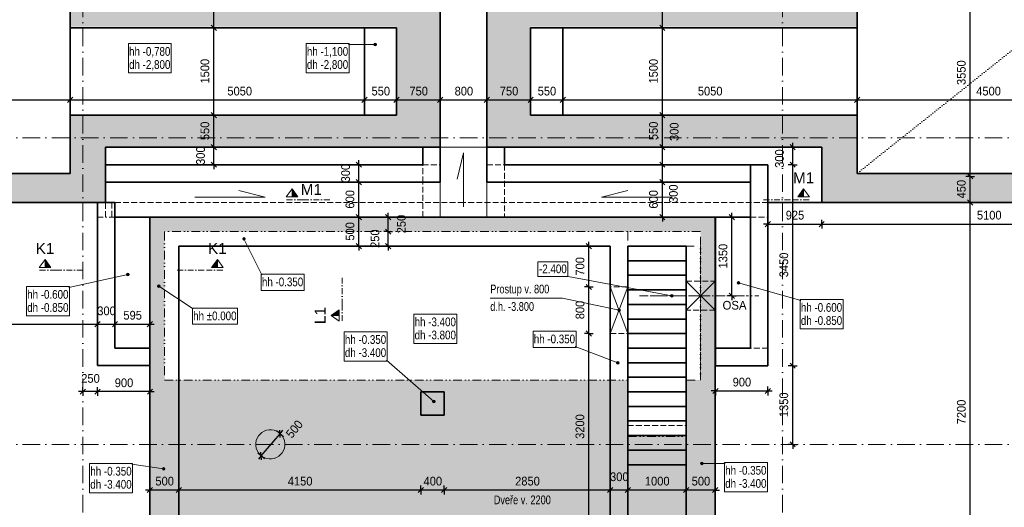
# Model space of a CAD drawing. Header units: millimetres. Extents: x 0 to 78750, y 0 to 63000.
# Tile 5 of 69: x 28183 to 45072, y 19264 to 27634. Entities that reach past the tile are written whole.
import ezdxf
from ezdxf.enums import TextEntityAlignment as Align

# ---------------------------------------------------------------- set-up
doc = ezdxf.new("R2010")
doc.units = ezdxf.units.MM
doc.header["$LTSCALE"] = 1000
for name, pattern in [('Carkovana 0.5x', [0.14, 0.1, -0.04]), ('Cerchovana 0.5x', [0.18, 0.1, -0.04, 0, -0.04]), ('Cerchovana 2 tecky', [0.33, 0.15, -0.06, 0, -0.06, 0, -0.06]), ('Cerchovana 2x', [0.5, 0.3, -0.1, 0, -0.1]), ('Teckovana', [0.06, 0, -0.06]), ('Teckovana 0.5x', [0.04, 0, -0.04])]:
    doc.linetypes.add(name, pattern=pattern)
for name, color, linetype in [('Architektura obecně', 7, 'Continuous'), ('Kóty 1_50', 7, 'Continuous'), ('Standard', 7, 'Continuous'), ('Stěna výška parapetu', 7, 'Continuous'), ('Text obecně', 7, 'Continuous')]:
    doc.layers.add(name, color=color, linetype=linetype)
for name, color, linetype, lineweight in [('Filling', 7, 'Continuous', 13), ('Obecné05', 7, 'Continuous', 50), ('Plošné elementy obecné', 7, 'Continuous', 13), ('Rastr', 30, 'Teckovana', 18), ('Stěna', 7, 'Continuous', 35)]:
    doc.layers.add(name, color=color, linetype=linetype, lineweight=lineweight)
doc.styles.add('ARIAL', font='arial.ttf')

msp = doc.modelspace()

# ---------------------------------------------------------------- hatches: boundary and pattern name
at = {"layer": 'Filling', "linetype": 'Continuous', "lineweight": 5, "true_color": 0xe0ffe0, "transparency": 33554687}
h = msp.add_hatch(color=254, dxfattribs=at)
h.paths.add_polyline_path([(35397, 28098), (29050, 28098), (29050, 27513), (34650, 27513), (34650, 25997), (29046, 25997), (29046, 24996), (24554, 24996), (24554, 24495), (29049, 24495), (29049, 24505), (29652, 24505), (29652, 25445), (35397, 25445)])
h.paths.add_polyline_path([(29033, 28490), (29050, 28098), (29593, 28100), (29593, 29540), (28863, 29540), (28863, 28950), (24550, 28950), (24550, 28497), (28863, 28497), (28863, 28490)])
h.paths.add_polyline_path([(23072, 25605), (23072, 27895), (21432, 27895), (21432, 28345), (21132, 28345), (21137, 25795), (19347, 25795), (19347, 25445), (18547, 25445), (18547, 25795), (18147, 25795), (18149, 25195), (18151, 25195), (18151, 23389), (18148, 23389), (18148, 22897), (24535, 22897), (24535, 23389), (18675, 23389), (18675, 25195), (23669, 25195), (23669, 23397), (24544, 23397), (24544, 25605)])
h.paths.add_polyline_path([(24737, 28958), (24737, 33355), (24384, 33355), (24384, 28961), (23556, 28961), (23556, 27901), (24546, 27911), (24546, 28958)])
h.paths.add_polyline_path([(34547, 29093), (34547, 29555), (29600, 29555), (29600, 29093)])
h.paths.add_polyline_path([(29212, 30613), (28858, 30613), (28858, 29542), (29212, 29542)])
h = msp.add_hatch(color=254, dxfattribs=at)
h.paths.add_polyline_path([(42544, 27513), (42544, 28098), (36197, 28098), (36197, 25445), (41942, 25445), (41942, 24505), (42545, 24505), (42545, 24495), (47040, 24495), (47040, 24996), (42548, 24996), (42548, 25997), (36944, 25997), (36944, 27513)])
h.paths.add_polyline_path([(42001, 28100), (42544, 28098), (42561, 28490), (42731, 28490), (42731, 28497), (47044, 28497), (47044, 28950), (42731, 28950), (42731, 29540), (42001, 29540)])
h.paths.add_polyline_path([(48037, 28961), (47209, 28961), (47209, 33355), (46856, 33355), (46856, 28958), (47047, 28958), (47047, 27911), (48037, 27901)])
h.paths.add_polyline_path([(42736, 30613), (42381, 30613), (42381, 29542), (42736, 29542)])
h.paths.add_polyline_path([(53442, 25195), (53445, 25195), (53445, 25785), (53047, 25795), (53047, 25445), (52247, 25445), (52247, 25795), (50457, 25795), (50462, 28345), (50162, 28345), (50162, 27895), (48522, 27895), (48522, 25605), (47050, 25605), (47050, 23397), (47920, 23397), (47920, 25195), (52918, 25195), (52918, 23389), (47059, 23389), (47059, 22897), (53445, 22897), (53445, 23389), (53442, 23389)])
h.paths.add_polyline_path([(41994, 29093), (41994, 29555), (36047, 29557), (36047, 29095)])
for points in [[(38616, 18146), (40116, 18146), (40116, 24246), (30417, 24246), (30417, 21447), (30667, 21447), (30667, 23996), (39866, 23996), (39866, 21447), (39620, 21447), (39613, 20496), (38610, 20496)], [(30417, 21447), (30415, 18146), (32467, 18146), (32467, 16221), (35067, 16221), (35067, 18146), (38616, 18146), (38613, 21447)]]:
    msp.add_hatch(color=254, dxfattribs=at).paths.add_polyline_path(points)
at = {"layer": 'Standard', "linetype": 'Continuous', "lineweight": 5, "transparency": 33554687}
for points in [[(30023, 23244), (30018, 23266), (30017, 23254)], [(30018, 23266), (30032, 23238), (30024, 23275)], [(30018, 23266), (30023, 23244), (30032, 23238)], [(30024, 23275), (30044, 23237), (30034, 23281)], [(30024, 23275), (30032, 23238), (30044, 23237)], [(30034, 23281), (30044, 23237), (30054, 23242)], [(30034, 23281), (30054, 23242), (30046, 23280)], [(30046, 23280), (30054, 23242), (30061, 23252)], [(30046, 23280), (30061, 23252), (30056, 23274)], [(30056, 23274), (30061, 23252), (30061, 23264)], [(40496, 23100), (40497, 23131), (40490, 23110)], [(40490, 23110), (40497, 23131), (40490, 23121)], [(40506, 23094), (40507, 23137), (40496, 23100)], [(40496, 23100), (40507, 23137), (40497, 23131)], [(40518, 23094), (40518, 23137), (40506, 23094)], [(40506, 23094), (40518, 23137), (40507, 23137)], [(40518, 23094), (40528, 23131), (40518, 23137)], [(40528, 23099), (40528, 23131), (40518, 23094)], [(40528, 23099), (40534, 23121), (40528, 23131)], [(40534, 23121), (40528, 23099), (40534, 23109)], [(30631, 19917), (30634, 19939), (30629, 19928)], [(30634, 19939), (30631, 19917), (30638, 19907)], [(30634, 19939), (30638, 19907), (30643, 19946)], [(30643, 19946), (30638, 19907), (30648, 19903)], [(30643, 19946), (30648, 19903), (30655, 19947)], [(30655, 19947), (30648, 19903), (30660, 19904)], [(30655, 19947), (30660, 19904), (30666, 19943)], [(30666, 19943), (30660, 19904), (30669, 19911)], [(30666, 19943), (30669, 19911), (30672, 19933)], [(30672, 19933), (30669, 19911), (30674, 19922)], [(39866, 20007), (39866, 20029), (39863, 20018)], [(39874, 19999), (39874, 20037), (39866, 20029)], [(39874, 19999), (39866, 20029), (39866, 20007)], [(39885, 19996), (39885, 20041), (39874, 20037)], [(39885, 19996), (39874, 20037), (39874, 19999)], [(39897, 19999), (39897, 20037), (39885, 20041)], [(39897, 19999), (39885, 20041), (39885, 19996)], [(39905, 20007), (39905, 20029), (39897, 20037)], [(39905, 20007), (39897, 20037), (39897, 19999)], [(39905, 20029), (39905, 20007), (39908, 20018)]]:
    msp.add_hatch(color=7, dxfattribs=at).paths.add_polyline_path(points)
at = {"layer": 'Stěna', "linetype": 'Continuous', "lineweight": 5, "transparency": 33554687}
for points in [[(32008, 23873), (32042, 23891), (32032, 23894)], [(32008, 23873), (32032, 23894), (32011, 23884)], [(32010, 23862), (32042, 23891), (32008, 23873)], [(32010, 23862), (32050, 23882), (32042, 23891)], [(32018, 23853), (32050, 23882), (32010, 23862)], [(32011, 23884), (32032, 23894), (32020, 23892)], [(32018, 23853), (32053, 23870), (32050, 23882)], [(32029, 23850), (32053, 23870), (32018, 23853)], [(32029, 23850), (32049, 23860), (32053, 23870)], [(32049, 23860), (32029, 23850), (32040, 23852)], [(30547, 23050), (30557, 23080), (30544, 23061)], [(30544, 23061), (30557, 23080), (30548, 23072)], [(30554, 23041), (30568, 23082), (30547, 23050)], [(30547, 23050), (30568, 23082), (30557, 23080)], [(30554, 23041), (30579, 23079), (30568, 23082)], [(30565, 23038), (30579, 23079), (30554, 23041)], [(30565, 23038), (30587, 23070), (30579, 23079)], [(30577, 23040), (30587, 23070), (30565, 23038)], [(30577, 23040), (30589, 23059), (30587, 23070)], [(30589, 23059), (30577, 23040), (30586, 23048)], [(38418, 21741), (38426, 21762), (38419, 21753)], [(38426, 21762), (38418, 21741), (38423, 21730)], [(38426, 21762), (38423, 21730), (38437, 21767)], [(38437, 21767), (38423, 21730), (38432, 21724)], [(38437, 21767), (38432, 21724), (38448, 21766)], [(38448, 21766), (38432, 21724), (38444, 21722)], [(38448, 21766), (38444, 21722), (38458, 21759)], [(38458, 21759), (38444, 21722), (38454, 21727)], [(38458, 21759), (38454, 21727), (38462, 21748)], [(38462, 21748), (38454, 21727), (38461, 21736)], [(35265, 21086), (35280, 21103), (35270, 21097)], [(35280, 21103), (35265, 21086), (35266, 21075)], [(35280, 21103), (35266, 21075), (35292, 21104)], [(35292, 21104), (35266, 21075), (35273, 21065)], [(35292, 21104), (35273, 21065), (35302, 21099)], [(35302, 21099), (35273, 21065), (35283, 21060)], [(35302, 21099), (35283, 21060), (35309, 21090)], [(35309, 21090), (35283, 21060), (35295, 21061)], [(35309, 21090), (35295, 21061), (35309, 21078)], [(35309, 21078), (35295, 21061), (35304, 21068)]]:
    msp.add_hatch(color=7, dxfattribs=at).paths.add_polyline_path(points)
at = {"layer": 'Text obecně', "linetype": 'Continuous', "lineweight": 5, "transparency": 33554687}
for points in [[(34262, 27198), (34262, 27221), (34259, 27209)], [(34262, 27221), (34270, 27190), (34270, 27229)], [(34262, 27221), (34262, 27198), (34270, 27190)], [(34270, 27229), (34281, 27187), (34281, 27232)], [(34270, 27229), (34270, 27190), (34281, 27187)], [(34281, 27232), (34281, 27187), (34292, 27190)], [(34281, 27232), (34292, 27190), (34292, 27229)], [(34292, 27229), (34292, 27190), (34301, 27198)], [(34292, 27229), (34301, 27198), (34301, 27221)], [(34301, 27221), (34301, 27198), (34304, 27209)], [(39346, 22889), (39351, 22911), (39345, 22900)], [(39351, 22911), (39346, 22889), (39353, 22879)], [(39351, 22911), (39353, 22879), (39360, 22917)], [(39360, 22917), (39353, 22879), (39363, 22874)], [(39360, 22917), (39363, 22874), (39372, 22918)], [(39372, 22918), (39363, 22874), (39375, 22875)], [(39372, 22918), (39375, 22875), (39382, 22913)], [(39382, 22913), (39375, 22875), (39385, 22882)], [(39382, 22913), (39385, 22882), (39389, 22904)], [(39389, 22904), (39385, 22882), (39390, 22892)], [(38442, 22639), (38447, 22661), (38441, 22651)], [(38447, 22661), (38442, 22639), (38448, 22629)], [(38447, 22661), (38448, 22629), (38457, 22667)], [(38457, 22667), (38448, 22629), (38459, 22624)], [(38457, 22667), (38459, 22624), (38468, 22668)], [(38468, 22668), (38459, 22624), (38470, 22625)], [(38468, 22668), (38470, 22625), (38479, 22663)], [(38479, 22663), (38470, 22625), (38480, 22631)], [(38479, 22663), (38480, 22631), (38485, 22653)], [(38485, 22653), (38480, 22631), (38485, 22641)]]:
    msp.add_hatch(color=7, dxfattribs=at).paths.add_polyline_path(points)

# ---------------------------------------------------------------- linework, layer by layer
at = {"layer": 'Architektura obecně', "color": 250, "linetype": 'Carkovana 0.5x', "lineweight": 18, "true_color": 0x3b3b3b, "transparency": 33554687}
for p, q in [((36197, 25445), (35397, 25445)), ((35097, 25145), (35397, 25145)), ((35097, 24845), (35097, 25145)), ((36197, 25145), (36497, 25145)), ((36497, 25145), (36497, 24246)), ((40718, 25145), (40716, 25145)), ((35097, 24246), (35097, 24845)), ((35397, 24845), (35397, 24246)), ((36197, 24246), (36197, 24845)), ((29655, 24246), (29655, 24495)), ((29762, 24495), (29762, 24246)), ((35797, 24495), (29817, 24495)), ((41016, 24495), (35797, 24495)), ((29517, 24246), (29655, 24246)), ((29817, 24246), (29655, 24246)), ((30417, 24246), (30417, 21996)), ((40116, 24246), (39613, 24246)), ((40718, 24246), (41016, 24246)), ((39613, 23146), (40113, 23146)), ((38613, 23046), (38313, 23046)), ((40113, 22646), (39613, 22646)), ((38313, 22246), (38613, 22246)), ((30415, 21696), (30415, 21996)), ((41016, 21995), (40718, 21995)), ((38613, 20666), (39613, 20666))]:
    msp.add_line(p, q, dxfattribs=at)
at = {"layer": 'Architektura obecně', "color": 250, "linetype": 'Cerchovana 2 tecky', "lineweight": 18, "true_color": 0x3b3b3b, "transparency": 33554687}
for p, q in [((39863, 23746), (39863, 21447)), ((39863, 22896), (40113, 22896))]:
    msp.add_line(p, q, dxfattribs=at)
at = {"layer": 'Kóty 1_50', "color": 7, "linetype": 'Continuous', "lineweight": -3, "transparency": 33554687}
for p, q in [((44487, 24945), (44487, 28495)), ((31557, 27450), (31467, 27540)), ((39251, 27450), (39161, 27540)), ((31512, 27495), (31437, 27495)), ((31512, 27495), (31587, 27495)), ((39206, 27495), (39131, 27495)), ((39206, 27495), (39281, 27495)), ((29002, 26211), (29092, 26301)), ((29047, 26256), (29047, 26331)), ((29047, 26256), (29047, 26181)), ((29047, 26256), (34097, 26256)), ((34052, 26211), (34142, 26301)), ((34097, 26256), (34097, 26331)), ((34097, 26256), (34097, 26181)), ((34097, 26256), (34647, 26256)), ((34602, 26211), (34692, 26301)), ((34647, 26256), (34647, 26331)), ((34647, 26256), (34647, 26181)), ((34647, 26256), (35397, 26256)), ((35352, 26211), (35442, 26301)), ((35397, 26256), (35397, 26331)), ((35397, 26256), (35397, 26181)), ((36152, 26211), (36242, 26301)), ((36197, 26256), (36197, 26331)), ((36197, 26256), (36197, 26181)), ((36197, 26256), (36947, 26256)), ((36902, 26211), (36992, 26301)), ((36947, 26256), (36947, 26331)), ((36947, 26256), (36947, 26181)), ((36947, 26256), (37497, 26256)), ((37452, 26211), (37542, 26301)), ((37497, 26256), (37497, 26331)), ((37497, 26256), (37497, 26181)), ((37497, 26256), (42547, 26256)), ((42502, 26211), (42592, 26301)), ((42547, 26256), (42547, 26331)), ((42547, 26256), (42547, 26181)), ((31557, 25950), (31467, 26040)), ((39251, 25950), (39161, 26040)), ((31512, 25995), (31437, 25995)), ((31512, 25995), (31587, 25995)), ((31512, 25445), (31512, 25995)), ((39206, 25995), (39131, 25995)), ((39206, 25995), (39281, 25995)), ((41442, 25445), (41442, 25520)), ((31512, 25445), (31437, 25445)), ((31557, 25400), (31467, 25490)), ((31512, 25445), (31587, 25445)), ((39206, 25445), (39131, 25445)), ((39251, 25400), (39161, 25490)), ((39206, 25445), (39281, 25445)), ((39206, 25145), (39206, 25445)), ((41442, 25445), (41367, 25445)), ((41487, 25400), (41397, 25490)), ((41442, 25445), (41517, 25445)), ((41442, 25145), (41442, 25445)), ((31557, 25100), (31467, 25190)), ((34045, 25100), (33955, 25190)), ((34000, 25145), (34000, 25220)), ((39251, 25100), (39161, 25190)), ((41487, 25100), (41397, 25190)), ((31512, 25145), (31437, 25145)), ((31512, 25145), (31587, 25145)), ((31512, 25145), (31512, 25070)), ((34000, 25145), (33925, 25145)), ((34000, 25145), (34075, 25145)), ((34000, 24845), (34000, 25145)), ((39206, 25145), (39131, 25145)), ((39206, 25145), (39281, 25145)), ((39206, 24845), (39206, 25145)), ((41442, 25145), (41367, 25145)), ((41442, 25145), (41517, 25145)), ((41442, 21695), (41442, 25145)), ((34000, 24845), (33925, 24845)), ((34045, 24800), (33955, 24890)), ((34000, 24845), (34075, 24845)), ((34000, 24246), (34000, 24845)), ((39206, 24845), (39131, 24845)), ((39251, 24800), (39161, 24890)), ((39206, 24845), (39281, 24845)), ((44487, 24945), (44412, 24945)), ((44532, 24900), (44442, 24990)), ((44487, 24945), (44562, 24945)), ((44487, 24495), (44487, 24945)), ((44487, 24495), (44412, 24495)), ((44532, 24450), (44442, 24540)), ((44487, 24495), (44562, 24495)), ((34504, 24246), (34504, 24321)), ((40399, 24246), (40399, 24321)), ((34000, 24246), (33925, 24246)), ((34045, 24201), (33955, 24291)), ((34000, 24246), (34075, 24246)), ((34504, 24246), (34429, 24246)), ((34549, 24201), (34459, 24291)), ((34504, 24246), (34579, 24246)), ((34504, 23996), (34504, 24246)), ((39206, 24246), (39131, 24246)), ((39251, 24201), (39161, 24291)), ((39206, 24246), (39281, 24246)), ((39206, 24246), (39206, 24171)), ((40399, 24246), (40324, 24246)), ((40444, 24201), (40354, 24291)), ((40399, 24246), (40474, 24246)), ((40971, 24081), (41061, 24171)), ((41016, 24126), (41016, 24201)), ((41894, 24081), (41984, 24171)), ((41939, 24126), (41939, 24201)), ((34504, 23996), (34429, 23996)), ((34549, 23951), (34459, 24041)), ((34504, 23996), (34579, 23996)), ((41016, 24126), (40941, 24126)), ((41016, 24126), (41016, 24051)), ((41016, 24126), (41939, 24126)), ((41939, 24126), (41939, 24051)), ((41939, 24126), (47040, 24126)), ((37945, 23746), (37945, 23821)), ((34000, 23746), (33925, 23746)), ((34045, 23701), (33955, 23791)), ((34000, 23746), (34075, 23746)), ((34000, 23746), (34000, 23671)), ((34504, 23746), (34429, 23746)), ((34549, 23701), (34459, 23791)), ((34504, 23746), (34579, 23746)), ((34504, 23746), (34504, 23671)), ((37945, 23746), (37870, 23746)), ((37990, 23701), (37900, 23791)), ((37945, 23746), (38020, 23746)), ((37945, 23046), (37945, 23746)), ((37945, 23046), (37870, 23046)), ((37990, 23001), (37900, 23091)), ((37945, 23046), (38020, 23046)), ((37945, 22246), (37945, 23046)), ((40399, 22896), (40324, 22896)), ((40444, 22851), (40354, 22941)), ((40399, 22896), (40474, 22896)), ((40399, 22896), (40399, 22821)), ((29517, 22408), (29517, 22483)), ((29817, 22408), (29817, 22483)), ((30415, 22408), (30415, 22483)), ((24535, 22408), (29517, 22408)), ((29472, 22363), (29562, 22453)), ((29517, 22408), (29517, 22333)), ((29517, 22408), (29817, 22408)), ((29772, 22363), (29862, 22453)), ((29817, 22408), (29817, 22333)), ((29817, 22408), (30415, 22408)), ((30370, 22363), (30460, 22453)), ((30415, 22408), (30415, 22333)), ((30415, 22408), (30490, 22408)), ((37945, 22246), (37870, 22246)), ((37990, 22201), (37900, 22291)), ((37945, 22246), (38020, 22246)), ((37945, 19046), (37945, 22246)), ((41442, 21695), (41367, 21695)), ((41487, 21650), (41397, 21740)), ((41442, 21695), (41517, 21695)), ((29312, 21295), (29222, 21205)), ((29267, 21250), (29267, 21325)), ((29562, 21295), (29472, 21205)), ((29517, 21250), (29517, 21325)), ((30462, 21295), (30372, 21205)), ((30417, 21250), (30417, 21325)), ((40071, 21216), (40161, 21306)), ((40116, 21261), (40116, 21336)), ((40971, 21216), (41061, 21306)), ((41016, 21261), (41016, 21336)), ((29267, 21250), (29192, 21250)), ((29267, 21250), (29267, 21175)), ((29517, 21250), (29267, 21250)), ((29517, 21250), (29517, 21175)), ((30417, 21250), (29517, 21250)), ((30417, 21250), (30417, 21175)), ((30417, 21250), (30492, 21250)), ((40116, 21261), (40041, 21261)), ((40116, 21261), (40116, 21186)), ((40116, 21261), (41016, 21261)), ((41016, 21261), (41016, 21186)), ((41016, 21261), (41091, 21261)), ((32327, 20146), (32648, 20528)), ((32648, 20528), (32590, 20576)), ((32653, 20465), (32642, 20591)), ((32648, 20528), (32696, 20586)), ((32648, 20528), (32705, 20480)), ((41442, 20345), (41367, 20345)), ((41487, 20300), (41397, 20390)), ((41442, 20345), (41517, 20345)), ((41442, 20345), (41442, 20270)), ((32327, 20146), (32269, 20194)), ((32327, 20146), (32278, 20088)), ((32332, 20082), (32321, 20209)), ((32327, 20146), (32384, 20097)), ((30460, 19606), (30370, 19516)), ((30415, 19561), (30415, 19636)), ((30958, 19606), (30868, 19516)), ((30913, 19561), (30913, 19636)), ((35109, 19606), (35019, 19516)), ((35064, 19561), (35064, 19636)), ((35509, 19606), (35419, 19516)), ((35464, 19561), (35464, 19636)), ((38358, 19606), (38268, 19516)), ((38313, 19561), (38313, 19636)), ((38658, 19606), (38568, 19516)), ((38613, 19561), (38613, 19636)), ((39658, 19606), (39568, 19516)), ((39613, 19561), (39613, 19636)), ((40158, 19606), (40068, 19516)), ((40113, 19561), (40113, 19636)), ((30415, 19561), (30340, 19561)), ((30415, 19561), (30415, 19486)), ((30913, 19561), (30415, 19561)), ((30913, 19561), (30913, 19486)), ((35064, 19561), (30913, 19561)), ((35064, 19561), (35064, 19486)), ((35464, 19561), (35064, 19561)), ((35464, 19561), (35464, 19486)), ((38313, 19561), (35464, 19561)), ((38313, 19561), (38313, 19486)), ((38613, 19561), (38313, 19561)), ((38613, 19561), (38613, 19486)), ((39613, 19561), (38613, 19561)), ((39613, 19561), (39613, 19486)), ((40113, 19561), (39613, 19561)), ((40113, 19561), (40113, 19486)), ((40113, 19561), (40188, 19561))]:
    msp.add_line(p, q, dxfattribs=at)
for points in [[(31512, 27495), (31512, 27984), (31512, 27984), (31512, 28095)], [(39206, 27495), (39206, 27525), (39206, 27525), (39206, 28095)], [(31512, 25995), (31512, 26719), (31512, 26719), (31512, 27017), (31512, 27017), (31512, 27495)], [(39206, 25995), (39206, 26157), (39206, 26157), (39206, 26811), (39206, 26811), (39206, 27180), (39206, 27180), (39206, 27495)], [(24547, 26256), (25265, 26256), (25265, 26256), (25619, 26256), (25619, 26256), (27209, 26256), (27209, 26256), (28853, 26256), (28853, 26256), (29047, 26256)], [(35397, 26256), (35481, 26256), (35481, 26256), (35488, 26256), (35488, 26256), (36197, 26256)], [(42547, 26256), (46003, 26256), (46003, 26256), (47047, 26256)], [(39206, 25445), (39206, 25536), (39206, 25536), (39206, 25995)], [(31512, 25145), (31512, 25202), (31512, 25202), (31512, 25445)], [(39206, 24246), (39206, 24335), (39206, 24335), (39206, 24401), (39206, 24401), (39206, 24536), (39206, 24536), (39206, 24845)], [(44487, 17296), (44487, 18459), (44487, 18459), (44487, 24495)], [(34000, 23746), (34000, 23839), (34000, 23839), (34000, 24246)], [(40399, 22896), (40399, 23381), (40399, 23381), (40399, 24246)], [(34504, 23746), (34504, 23798), (34504, 23798), (34504, 23996)], [(41442, 20345), (41442, 20841), (41442, 20841), (41442, 21695)]]:
    msp.add_lwpolyline(points, dxfattribs=at)
at = {"layer": 'Obecné05', "color": 7, "linetype": 'Continuous', "lineweight": 18, "transparency": 33554687}
for p, q in [((35397, 25445), (36197, 25445)), ((35397, 24845), (35397, 24246)), ((36197, 24845), (36197, 24246))]:
    msp.add_line(p, q, dxfattribs=at)
at = {"layer": 'Obecné05', "color": 7, "linetype": 'Continuous', "lineweight": 5, "transparency": 33554687}
for p, q in [((35797, 25351), (35684, 24899)), ((35797, 24421), (35797, 25351)), ((32395, 24587), (31943, 24700)), ((38162, 24587), (38614, 24700)), ((31185, 24587), (32395, 24587)), ((39372, 24587), (38162, 24587)), ((39613, 22646), (40116, 23149)), ((39613, 23146), (40116, 22644)), ((38313, 23046), (38613, 22246)), ((38313, 22246), (38613, 23046))]:
    msp.add_line(p, q, dxfattribs=at)
at = {"layer": 'Plošné elementy obecné', "color": 7, "linetype": 'Continuous', "lineweight": 35, "transparency": 33554687}
for p, q in [((29047, 28495), (29047, 27495)), ((42547, 27495), (42547, 28495)), ((35397, 25445), (35397, 28095)), ((36197, 28095), (36197, 25445)), ((29047, 25995), (29047, 27495)), ((29047, 27495), (34647, 27495)), ((34097, 25995), (34097, 27495)), ((34647, 27495), (34647, 25995)), ((36947, 25995), (36947, 27495)), ((36947, 27495), (42547, 27495)), ((37497, 27495), (37497, 25995)), ((42547, 27495), (42547, 25995)), ((29047, 25995), (29047, 24995)), ((34647, 25995), (29047, 25995)), ((42547, 25995), (36947, 25995)), ((42547, 24995), (42547, 25995)), ((29655, 24495), (29655, 25445)), ((29655, 25445), (35397, 25445)), ((35097, 25145), (35097, 25445)), ((35397, 25445), (35397, 24845)), ((36197, 24845), (36197, 25445)), ((36197, 25445), (41939, 25445)), ((36497, 25445), (36497, 25145)), ((41939, 25445), (41939, 24495)), ((29655, 25145), (35097, 25145)), ((36497, 25145), (40716, 25145)), ((40716, 25145), (40716, 24845)), ((40718, 21995), (40718, 25145)), ((40718, 25145), (41016, 25145)), ((41016, 25145), (41016, 21995)), ((29047, 24995), (24547, 24995)), ((35097, 24845), (29655, 24845)), ((35397, 24845), (35097, 24845)), ((36497, 24845), (36197, 24845)), ((40716, 24845), (36497, 24845)), ((47047, 24995), (42547, 24995)), ((29655, 24495), (24547, 24495)), ((29517, 21996), (29517, 24495)), ((29655, 24495), (29817, 24495)), ((29817, 24495), (29817, 21996)), ((41939, 24495), (41016, 24495)), ((47047, 24495), (41939, 24495)), ((29817, 24246), (30415, 24246)), ((30415, 21996), (30415, 24246)), ((30415, 24246), (30913, 24246)), ((39613, 24246), (30913, 24246)), ((39613, 24247), (40113, 24247)), ((40113, 24247), (40113, 18146)), ((40116, 21995), (40116, 24246)), ((40116, 24246), (40718, 24246)), ((30913, 23746), (38313, 23746)), ((30913, 23746), (30913, 18146)), ((38313, 18146), (38313, 23746)), ((38613, 23746), (39613, 23746)), ((38613, 23746), (38613, 18146)), ((39613, 18146), (39613, 23746)), ((38613, 23496), (39613, 23496)), ((38613, 23246), (39613, 23246)), ((38613, 22996), (39613, 22996)), ((38613, 22746), (39613, 22746)), ((38613, 22496), (39613, 22496)), ((38613, 22246), (39613, 22246)), ((29517, 21696), (29517, 21996)), ((29817, 21996), (30417, 21996)), ((30417, 21996), (30417, 21696)), ((38613, 21996), (39613, 21996)), ((40116, 21695), (40116, 21995)), ((40116, 21995), (40718, 21995)), ((41016, 21995), (41016, 21695)), ((30417, 21696), (29517, 21696)), ((30415, 18146), (30415, 21696)), ((38613, 21746), (39613, 21746)), ((41016, 21695), (40116, 21695)), ((38613, 21496), (39613, 21496)), ((35064, 20847), (35064, 21247)), ((35064, 21247), (35464, 21247)), ((35464, 21247), (35464, 20847)), ((38613, 21246), (39613, 21246)), ((38613, 20996), (39613, 20996)), ((35464, 20847), (35064, 20847)), ((38613, 20746), (39613, 20746)), ((38613, 20496), (39613, 20496)), ((38613, 20246), (39613, 20246)), ((38613, 19996), (39613, 19996))]:
    msp.add_line(p, q, dxfattribs=at)
at = {"layer": 'Plošné elementy obecné', "color": 7, "linetype": 'Cerchovana 2 tecky', "lineweight": 18, "transparency": 33554687}
for p, q in [((30415, 21447), (30415, 24246)), ((30415, 24246), (30665, 24246)), ((30665, 24246), (39863, 24247)), ((39863, 24247), (40113, 24247)), ((40113, 24247), (40113, 21447)), ((30665, 23996), (30665, 21447)), ((39863, 23996), (30665, 23996)), ((38613, 23996), (38613, 23746)), ((39863, 21447), (39863, 23996)), ((38613, 23746), (39863, 23746)), ((38996, 22896), (39863, 22896)), ((40113, 22896), (40736, 22896)), ((30415, 18146), (30415, 21447)), ((30665, 21447), (38613, 21447)), ((38613, 21447), (38613, 20477)), ((39617, 20477), (39617, 21447)), ((39617, 21447), (39863, 21447)), ((40113, 21447), (40113, 18146)), ((32255, 20451), (32240, 20410)), ((32277, 20489), (32255, 20451)), ((32305, 20522), (32277, 20489)), ((32338, 20550), (32305, 20522)), ((32376, 20572), (32338, 20550)), ((32417, 20587), (32376, 20572)), ((32460, 20595), (32417, 20587)), ((32504, 20595), (32460, 20595)), ((32547, 20587), (32504, 20595)), ((32588, 20572), (32547, 20587)), ((32626, 20550), (32588, 20572)), ((32659, 20522), (32626, 20550)), ((32687, 20489), (32659, 20522)), ((32709, 20451), (32687, 20489)), ((32724, 20410), (32709, 20451)), ((38613, 20477), (39617, 20477)), ((32240, 20410), (32232, 20367)), ((32232, 20367), (32232, 20323)), ((32232, 20323), (32240, 20280)), ((32240, 20280), (32255, 20239)), ((32709, 20239), (32724, 20280)), ((32732, 20367), (32724, 20410)), ((32724, 20280), (32732, 20323)), ((32732, 20323), (32732, 20367)), ((32255, 20239), (32277, 20201)), ((32277, 20201), (32305, 20168)), ((32305, 20168), (32338, 20140)), ((32338, 20140), (32376, 20118)), ((32376, 20118), (32417, 20103)), ((32417, 20103), (32460, 20095)), ((32504, 20095), (32547, 20103)), ((32547, 20103), (32588, 20118)), ((32588, 20118), (32626, 20140)), ((32626, 20140), (32659, 20168)), ((32659, 20168), (32687, 20201)), ((32687, 20201), (32709, 20239)), ((32460, 20095), (32504, 20095))]:
    msp.add_line(p, q, dxfattribs=at)
at = {"layer": 'Rastr', "color": 7, "linetype": 'Cerchovana 2x', "lineweight": 5, "transparency": 33554687}
for p, q in [((29267, 60985), (29267, 7702)), ((41267, 60985), (41267, 7702)), ((66041, 25605), (1595, 25605)), ((66041, 20345), (1595, 20345))]:
    msp.add_line(p, q, dxfattribs=at)
at = {"layer": 'Standard', "color": 8, "linetype": 'Continuous', "lineweight": 18, "transparency": 33554687}
for p, q in [((32854, 24731), (32854, 24591)), ((41629, 24591), (41629, 24731)), ((28618, 23519), (28618, 23379)), ((31573, 23379), (31573, 23519)), ((33524, 22556), (33665, 22556))]:
    msp.add_line(p, q, dxfattribs=at)
at = {"layer": 'Standard', "color": 8, "linetype": 'Cerchovana 0.5x', "lineweight": 18, "transparency": 33554687}
for p, q in [((33042, 24544), (32742, 24544)), ((33042, 24544), (33542, 24544)), ((40942, 24544), (41442, 24544)), ((41442, 24544), (41742, 24544)), ((28805, 23332), (28505, 23332)), ((28805, 23332), (29305, 23332)), ((30885, 23332), (31385, 23332)), ((31385, 23332), (31685, 23332)), ((33712, 22744), (33712, 23244)), ((33712, 22744), (33712, 22444))]:
    msp.add_line(p, q, dxfattribs=at)
at = {"layer": 'Standard', "color": 7, "linetype": 'Continuous', "lineweight": 5, "transparency": 33554687}
for p, q in [((29023, 23039), (30039, 23259)), ((41582, 22815), (40512, 23115)), ((30106, 20004), (30652, 19925)), ((40284, 20019), (39885, 20018))]:
    msp.add_line(p, q, dxfattribs=at)
at = {"layer": 'Standard', "color": 8, "linetype": 'Continuous', "lineweight": 18, "transparency": 33554687}
for points in [[(32854, 24731), (32756, 24591), (32953, 24591), (32854, 24731)], [(32854, 24598), (32939, 24598), (32854, 24719)], [(32854, 24707), (32926, 24605), (32854, 24605)], [(32854, 24612), (32912, 24612), (32854, 24695)], [(32854, 24682), (32899, 24619), (32854, 24619)], [(32854, 24626), (32885, 24626), (32854, 24670)], [(41728, 24591), (41629, 24591), (41531, 24591), (41629, 24731), (41728, 24591)], [(41629, 24598), (41545, 24598), (41629, 24719)], [(41629, 24605), (41558, 24605), (41629, 24707)], [(41629, 24612), (41572, 24612), (41629, 24695)], [(41629, 24619), (41585, 24619), (41629, 24682)], [(41629, 24626), (41599, 24626), (41629, 24670)], [(32854, 24658), (32872, 24633), (32854, 24633)], [(32854, 24640), (32858, 24640), (32854, 24646)], [(41629, 24633), (41612, 24633), (41629, 24658)], [(41629, 24640), (41626, 24640), (41629, 24646)], [(28618, 23519), (28519, 23379), (28716, 23379), (28618, 23519)], [(28618, 23386), (28703, 23386), (28618, 23507)], [(28618, 23495), (28689, 23393), (28618, 23393)], [(28618, 23400), (28676, 23400), (28618, 23482)], [(31671, 23379), (31573, 23379), (31474, 23379), (31573, 23519), (31671, 23379)], [(31573, 23386), (31488, 23386), (31573, 23507)], [(31573, 23393), (31501, 23393), (31573, 23495)], [(31573, 23400), (31515, 23400), (31573, 23482)], [(28618, 23470), (28662, 23407), (28618, 23407)], [(28618, 23414), (28649, 23414), (28618, 23458)], [(28618, 23446), (28635, 23421), (28618, 23421)], [(28618, 23428), (28622, 23428), (28618, 23433)], [(31573, 23407), (31528, 23407), (31573, 23470)], [(31573, 23414), (31542, 23414), (31573, 23458)], [(31573, 23421), (31555, 23421), (31573, 23446)], [(31573, 23428), (31569, 23428), (31573, 23433)], [(33524, 22556), (33665, 22458), (33665, 22655), (33524, 22556)], [(33658, 22556), (33658, 22641), (33537, 22556)], [(33549, 22556), (33651, 22628), (33651, 22556)], [(33644, 22556), (33644, 22614), (33561, 22556)], [(33573, 22556), (33637, 22601), (33637, 22556)], [(33630, 22556), (33630, 22587), (33586, 22556)], [(33598, 22556), (33623, 22574), (33623, 22556)], [(33616, 22556), (33616, 22560), (33610, 22556)]]:
    msp.add_lwpolyline(points, dxfattribs=at)
at = {"layer": 'Standard', "color": 7, "linetype": 'Continuous', "lineweight": 5, "transparency": 33554687}
for points in [[(28299, 22549), (29035, 22549), (29035, 23054), (28299, 23054), (28299, 22549)], [(41570, 22325), (42306, 22325), (42306, 22830), (41570, 22830), (41570, 22325)], [(29382, 19514), (30118, 19514), (30118, 20019), (29382, 20019), (29382, 19514)], [(40272, 19529), (41008, 19529), (41008, 20034), (40272, 20034), (40272, 19529)]]:
    msp.add_lwpolyline(points, dxfattribs=at)
for centre in [(30039, 23259), (40512, 23115), (30652, 19925), (39885, 20018)]:
    msp.add_circle(centre, 22.5, dxfattribs=at)
at = {"layer": 'Stěna', "color": 7, "linetype": 'Continuous', "lineweight": 5, "transparency": 33554687}
for p, q in [((32338, 23253), (32030, 23872)), ((31158, 22670), (30567, 23060)), ((37713, 22024), (38440, 21745)), ((34473, 21789), (35287, 21082))]:
    msp.add_line(p, q, dxfattribs=at)
for points in [[(32326, 22988), (33062, 22988), (33062, 23268), (32326, 23268), (32326, 22988)], [(31146, 22405), (31918, 22405), (31918, 22685), (31146, 22685), (31146, 22405)], [(33749, 21774), (34485, 21774), (34485, 22279), (33749, 22279), (33749, 21774)], [(36989, 22009), (37725, 22009), (37725, 22289), (36989, 22289), (36989, 22009)]]:
    msp.add_lwpolyline(points, dxfattribs=at)
for centre in [(32030, 23872), (30567, 23060), (38440, 21745), (35287, 21082)]:
    msp.add_circle(centre, 22.5, dxfattribs=at)
at = {"layer": 'Stěna výška parapetu', "color": 7, "linetype": 'Cerchovana 2 tecky', "lineweight": 5, "transparency": 33554687}
msp.add_line((38813, 22896), (40863, 22896), dxfattribs=at)
at = {"layer": 'Text obecně', "color": 7, "linetype": 'Continuous', "lineweight": 5, "transparency": 33554687}
for p, q in [((33821, 27209), (34281, 27209)), ((37589, 23227), (39368, 22896))]:
    msp.add_line(p, q, dxfattribs=at)
at = {"layer": 'Text obecně', "color": 7, "linetype": 'Teckovana 0.5x', "lineweight": 5, "transparency": 33554687}
msp.add_line((45228, 27126), (42548, 24996), dxfattribs=at)
at = {"layer": 'Text obecně', "color": 7, "linetype": 'Continuous', "lineweight": 5, "transparency": 33554687}
for points in [[(30047, 26719), (30783, 26719), (30783, 27224), (30047, 27224), (30047, 26719)], [(33097, 26719), (33833, 26719), (33833, 27224), (33097, 27224), (33097, 26719)], [(37071, 23227), (37586, 23227), (37586, 23477), (37071, 23477), (37071, 23227)], [(36254, 22856), (37494, 22856), (38463, 22646)], [(34945, 22077), (35681, 22077), (35681, 22582), (34945, 22582), (34945, 22077)]]:
    msp.add_lwpolyline(points, dxfattribs=at)
for centre in [(34281, 27209), (39368, 22896), (38463, 22646)]:
    msp.add_circle(centre, 22.5, dxfattribs=at)

# ---------------------------------------------------------------- texts
at = {"layer": 'Kóty 1_50', "color": 7, "linetype": 'Continuous', "lineweight": 5, "transparency": 33554687, "style": 'ARIAL'}
for s, rotation, width, p, p2 in [('1500', 90, 0.909884, (31434, 26538), (31434, 26961)), ('1500', 90, 0.909884, (39128, 26538), (39128, 26961)), ('3550', 90, 0.909884, (44409, 26513), (44409, 26936)), ('550', 90, 0.909877, (31434, 25566), (31434, 25884)), ('550', 90, 0.909877, (39128, 25566), (39128, 25884)), ('300', 90, 0.909891, (39484, 25551), (39484, 25869)), ('300', 90, 0.909891, (31359, 25141), (31359, 25459)), ('300', 90, 0.909891, (41289, 25091), (41289, 25409)), ('300', 90, 0.909891, (33847, 24841), (33847, 25159)), ('450', 90, 0.909891, (44409, 24566), (44409, 24884)), ('600', 90, 0.909877, (33922, 24391), (33922, 24709)), ('600', 90, 0.909877, (39128, 24391), (39128, 24709)), ('300', 90, 0.909877, (39470, 24487), (39470, 24805)), ('250', 90, 0.909891, (34804, 23967), (34804, 24285)), ('500', 90, 0.909891, (33922, 23842), (33922, 24159)), ('250', 90, 0.909891, (34351, 23717), (34351, 24034)), ('1350', 90, 0.909884, (40321, 23364), (40321, 23787)), ('700', 90, 0.909891, (37868, 23242), (37868, 23559)), ('3450', 90, 0.909884, (41364, 23213), (41364, 23636)), ('800', 90, 0.909891, (37868, 22492), (37868, 22809)), ('1350', 90, 0.909884, (41364, 20813), (41364, 21236)), ('7200', 90, 0.909884, (44409, 20688), (44409, 21112)), ('3200', 90, 0.909884, (37867, 20439), (37867, 20862)), ('500', 50, 0.90989, (32849, 20438), (33053, 20682))]:
    msp.add_text(s, height=150, rotation=rotation, dxfattribs=dict(at, width=width)).set_placement(p, p2, align=Align.FIT)
for s, width, p, p2 in [('5050', 0.909884, (31745, 26333), (32168, 26333)), ('550', 0.909891, (34218, 26333), (34535, 26333)), ('750', 0.909891, (34868, 26333), (35185, 26333)), ('800', 0.909891, (35643, 26333), (35960, 26333)), ('750', 0.909891, (36418, 26333), (36735, 26333)), ('550', 0.909891, (37068, 26333), (37385, 26333)), ('5050', 0.909884, (39815, 26333), (40238, 26333)), ('4500', 0.909904, (44590, 26333), (45013, 26333)), ('925', 0.909891, (41322, 24204), (41640, 24204)), ('5100', 0.909884, (44602, 24204), (45025, 24204)), ('300', 0.909891, (29513, 22561), (29831, 22561)), ('595', 0.909891, (29961, 22486), (30279, 22486)), ('250', 0.909891, (29238, 21402), (29556, 21402)), ('900', 0.909891, (29813, 21327), (30131, 21327)), ('900', 0.909877, (40412, 21339), (40729, 21339)), ('500', 0.909877, (30510, 19639), (30828, 19639)), ('4150', 0.909884, (32781, 19639), (33205, 19639)), ('400', 0.909891, (35110, 19639), (35428, 19639)), ('2850', 0.909874, (36681, 19639), (37105, 19639)), ('300', 0.909877, (38309, 19714), (38627, 19714)), ('1000', 0.909884, (38906, 19639), (39330, 19639)), ('500', 0.909891, (39709, 19639), (40027, 19639))]:
    msp.add_text(s, height=150, dxfattribs=dict(at, width=width)).set_placement(p, p2, align=Align.FIT)
at = {"layer": 'Standard', "color": 7, "linetype": 'Continuous', "lineweight": -3, "transparency": 33554687, "style": 'ARIAL'}
for s, width, p, p2 in [('M1', 1.0008, (41447, 24825), (41811, 24825)), ('M1', 1.000788, (33002, 24625), (33366, 24625)), ('K1', 1.001091, (28457, 23613), (28777, 23613)), ('K1', 1.001091, (31412, 23613), (31732, 23613))]:
    msp.add_text(s, height=187.5, dxfattribs=dict(at, width=width)).set_placement(p, p2, align=Align.FIT)
at = {"layer": 'Standard', "color": 7, "linetype": 'Continuous', "lineweight": 5, "transparency": 33554687, "style": 'ARIAL'}
for s, width, p, p2 in [('hh -0.600', 0.800526, (28311, 22844), (29019, 22844)), ('dh -0.850', 0.800526, (28311, 22619), (29019, 22619)), ('hh -0.600', 0.800537, (41582, 22620), (42290, 22620)), ('dh -0.850', 0.800537, (41582, 22395), (42290, 22395)), ('hh -0.350', 0.800526, (29394, 19809), (30103, 19809)), ('hh -0.350', 0.800531, (40284, 19824), (40992, 19824)), ('dh -3.400', 0.800531, (40284, 19599), (40992, 19599)), ('dh -3.400', 0.800526, (29394, 19584), (30103, 19584))]:
    msp.add_text(s, height=150, dxfattribs=dict(at, width=width)).set_placement(p, p2, align=Align.FIT)
at = {"layer": 'Standard', "color": 7, "linetype": 'Continuous', "lineweight": -3, "transparency": 33554687, "style": 'ARIAL', "width": 1.000882}
msp.add_text('L1', height=187.5, rotation=90, dxfattribs=at).set_placement((33431, 22409), (33431, 22701), align=Align.FIT)
at = {"layer": 'Stěna', "color": 7, "linetype": 'Continuous', "lineweight": 5, "transparency": 33554687, "style": 'ARIAL'}
for s, width, p, p2 in [('hh -0.350', 0.800531, (32338, 23058), (33046, 23058)), ('hh ±0.000', 0.800606, (31158, 22475), (31902, 22475)), ('hh -0.350', 0.800526, (33761, 22069), (34469, 22069)), ('hh -0.350', 0.800537, (37001, 22079), (37709, 22079)), ('dh -3.400', 0.800526, (33761, 21844), (34469, 21844))]:
    msp.add_text(s, height=150, dxfattribs=dict(at, width=width)).set_placement(p, p2, align=Align.FIT)
at = {"layer": 'Text obecně', "color": 7, "linetype": 'Continuous', "lineweight": 5, "transparency": 33554687, "style": 'ARIAL'}
for s, width, p, p2 in [('hh -0,780', 0.800526, (30059, 27014), (30767, 27014)), ('hh -1,100', 0.800531, (33109, 27014), (33817, 27014)), ('dh -2,800', 0.800526, (30059, 26789), (30767, 26789)), ('dh -2,800', 0.800531, (33109, 26789), (33817, 26789)), ('-2.400', 0.800529, (37091, 23282), (37566, 23282)), ('Prostup v. 800', 0.75057, (36254, 22936), (37267, 22936)), ('OSA', 0.930269, (40239, 22657), (40650, 22657)), ('d.h. -3.800', 0.750427, (36254, 22636), (37005, 22636)), ('hh -3.400', 0.800526, (34957, 22372), (35665, 22372)), ('dh -3.800', 0.800526, (34957, 22147), (35665, 22147)), ('Dveře v. 2200', 0.750598, (36314, 19317), (37293, 19317))]:
    msp.add_text(s, height=150, dxfattribs=dict(at, width=width)).set_placement(p, p2, align=Align.FIT)

doc.saveas('drawing.dxf')
